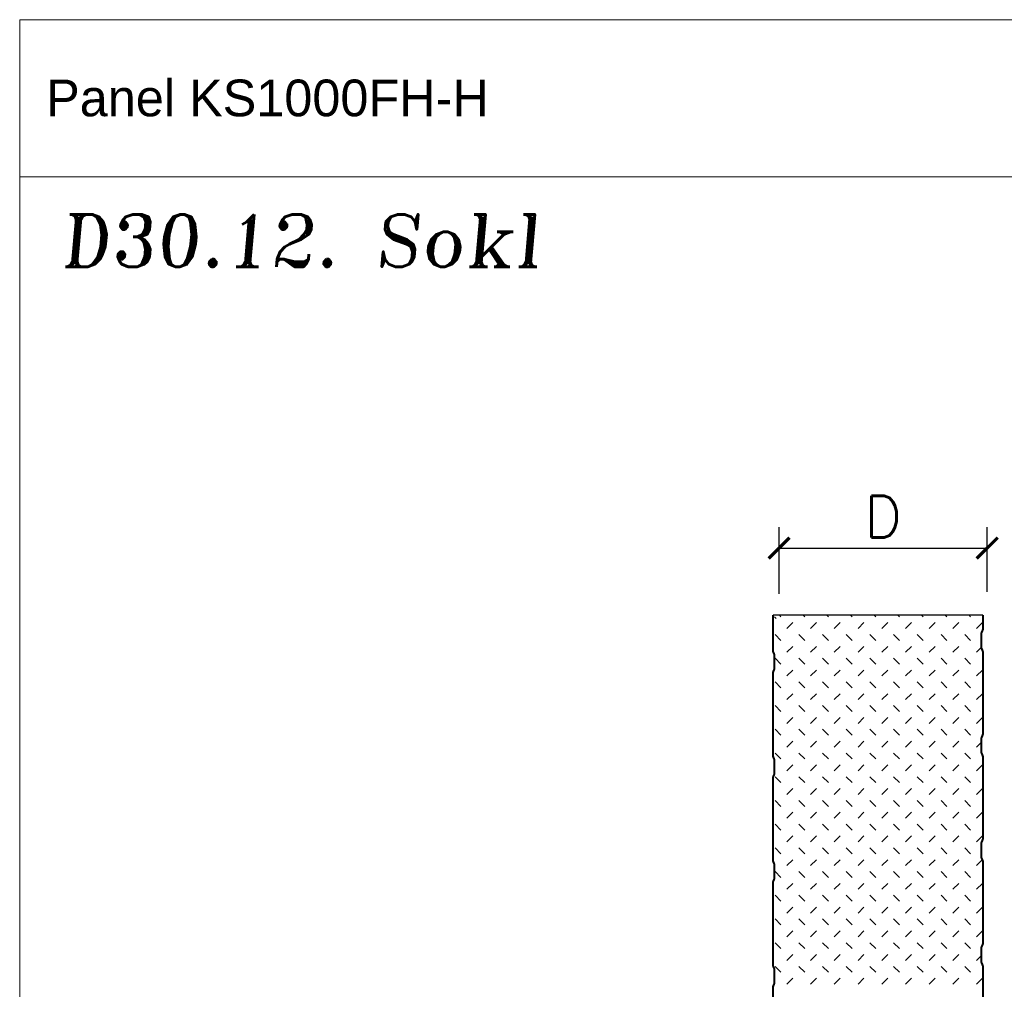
# Model space of a CAD drawing. Header units: millimetres. Extents: x -385852 to 238709, y -99680 to 201840.
# Tile 51 of 176: x 2835 to 3305, y -50343 to -49880. Entities that reach past the tile are written whole.
import ezdxf

# ---------------------------------------------------------------- set-up
doc = ezdxf.new("R2010")
doc.units = ezdxf.units.MM
doc.layers.get('0').update_dxf_attribs({"color": 4})
doc.layers.get('Defpoints').update_dxf_attribs({"color": 8})
for name, color, linetype, lineweight in [('KING_DET_dimension', 3, 'Continuous', 25), ('KING_DET_drawing frame', 7, 'Continuous', 20), ('KING_DET_hatch', 1, 'Continuous', 18), ('KING_DET_panel-sheet', 5, 'Continuous', 40), ('KING_DET_remainder', 253, 'Continuous', 30), ('KING_DET_text-note', 7, 'Continuous', 25), ('KING_DET_text-title', 140, 'Continuous', 50)]:
    doc.layers.add(name, color=color, linetype=linetype, lineweight=lineweight)
doc.styles.add('Nadpisy', font='romant.shx', dxfattribs={"oblique": 5, "height": 7.5})
doc.styles.get("Standard").update_dxf_attribs({"font": 'isocpeur.ttf', "height": 20})
doc.styles.add('Technický', font='technic_.ttf', dxfattribs={"width": 1.2, "height": 3.5})
doc.dimstyles.new('detaily_10', dxfattribs={"dimtxt": 20, "dimasz": 10, "dimexe": 10, "dimexo": 10, "dimgap": 5, "dimtad": 1, "dimdec": 0, "dimtxsty": 'Standard', "dimblk": 'ARCHTICK', "dimcen": 3, "dimazin": 0, "dimtfac": 1, "dimtdec": 0, "dimtmove": 0, "dimatfit": 0, "dimfxl": 0, "dimarcsym": 0})

# ---------------------------------------------------------------- blocks, each defined once
blk = doc.blocks.new('fh4')
at = {"layer": 'KING_DET_hatch', "color": 1}
for p, q in [((-513.73, 97.09), (-516.56, 99.92)), ((-502.41, 97.09), (-504.63, 99.31)), ((-491.1, 97.09), (-493.93, 99.92)), ((-479.79, 97.09), (-482.61, 99.92)), ((-468.47, 97.09), (-471.3, 99.92)), ((-457.16, 97.09), (-459.36, 99.3)), ((-445.84, 97.09), (-448.67, 99.92)), ((-434.53, 97.09), (-437.36, 99.92)), ((-423.22, 97.09), (-426.05, 99.92)), ((-411.9, 97.09), (-414.73, 99.92)), ((-400.59, 97.09), (-403.34, 99.84)), ((-389.28, 97.09), (-392.1, 99.92)), ((-377.96, 97.09), (-380.79, 99.92)), ((-366.65, 97.09), (-369.48, 99.92)), ((-355.33, 97.09), (-357.54, 99.3)), ((-344.02, 97.09), (-346.85, 99.92)), ((-519.38, 94.27), (-520.17, 93.48)), ((-508.07, 94.27), (-510.9, 91.44)), ((-496.76, 94.27), (-499.58, 91.44)), ((-485.44, 94.27), (-488.27, 91.44)), ((-474.13, 94.27), (-476.96, 91.44)), ((-462.82, 94.27), (-465.64, 91.44)), ((-451.5, 94.27), (-454.33, 91.44)), ((-440.19, 94.27), (-443.02, 91.44)), ((-428.87, 94.27), (-431.7, 91.44)), ((-417.56, 94.27), (-420.39, 91.44)), ((-406.25, 94.27), (-409.08, 91.44)), ((-394.93, 94.27), (-397.76, 91.44)), ((-383.62, 94.27), (-386.45, 91.44)), ((-372.31, 94.27), (-375.13, 91.44)), ((-360.99, 94.27), (-363.82, 91.44)), ((-349.68, 94.27), (-352.51, 91.44)), ((-513.73, 85.78), (-516.56, 88.61)), ((-502.41, 85.78), (-505.24, 88.61)), ((-491.1, 85.78), (-493.93, 88.61)), ((-479.79, 85.78), (-482.61, 88.61)), ((-468.47, 85.78), (-471.3, 88.61)), ((-457.16, 85.78), (-459.99, 88.61)), ((-445.84, 85.78), (-448.67, 88.61)), ((-434.53, 85.78), (-437.36, 88.61)), ((-423.22, 85.78), (-426.05, 88.61)), ((-411.9, 85.78), (-414.73, 88.61)), ((-400.59, 85.78), (-403.42, 88.61)), ((-389.28, 85.78), (-392.1, 88.61)), ((-377.96, 85.78), (-380.79, 88.61)), ((-366.65, 85.78), (-369.48, 88.61)), ((-355.33, 85.78), (-358.16, 88.61)), ((-344.02, 85.78), (-346.85, 88.61)), ((-519.38, 82.95), (-520.17, 82.17)), ((-508.07, 82.95), (-510.9, 80.12)), ((-496.76, 82.95), (-499.58, 80.12)), ((-485.44, 82.95), (-488.27, 80.12)), ((-474.13, 82.95), (-476.96, 80.12)), ((-462.82, 82.95), (-465.64, 80.12)), ((-451.5, 82.95), (-454.33, 80.12)), ((-440.19, 82.95), (-443.02, 80.12)), ((-428.87, 82.95), (-431.7, 80.12)), ((-417.56, 82.95), (-420.39, 80.12)), ((-406.25, 82.95), (-409.08, 80.12)), ((-394.93, 82.95), (-397.76, 80.12)), ((-383.62, 82.95), (-386.45, 80.12)), ((-372.31, 82.95), (-375.13, 80.12)), ((-360.99, 82.95), (-363.82, 80.12)), ((-349.68, 82.95), (-352.51, 80.12)), ((-513.73, 74.47), (-516.56, 77.3)), ((-502.41, 74.47), (-505.24, 77.3)), ((-491.1, 74.47), (-493.93, 77.3)), ((-479.79, 74.47), (-482.61, 77.3)), ((-468.47, 74.47), (-471.3, 77.3)), ((-457.16, 74.47), (-459.99, 77.3)), ((-445.84, 74.47), (-448.67, 77.3)), ((-434.53, 74.47), (-437.36, 77.3)), ((-423.22, 74.47), (-426.05, 77.3)), ((-411.9, 74.47), (-414.73, 77.3)), ((-400.59, 74.47), (-403.42, 77.3)), ((-389.28, 74.47), (-392.1, 77.3)), ((-377.96, 74.47), (-380.79, 77.3)), ((-366.65, 74.47), (-369.48, 77.3)), ((-355.33, 74.47), (-358.16, 77.3)), ((-344.02, 74.47), (-346.85, 77.3)), ((-519.38, 71.64), (-520.17, 70.85)), ((-508.07, 71.64), (-510.9, 68.81)), ((-496.76, 71.64), (-499.58, 68.81)), ((-485.44, 71.64), (-488.27, 68.81)), ((-474.13, 71.64), (-476.96, 68.81)), ((-462.82, 71.64), (-465.64, 68.81)), ((-451.5, 71.64), (-454.33, 68.81)), ((-440.19, 71.64), (-443.02, 68.81)), ((-428.87, 71.64), (-431.7, 68.81)), ((-417.56, 71.64), (-420.39, 68.81)), ((-406.25, 71.64), (-409.08, 68.81)), ((-394.93, 71.64), (-397.76, 68.81)), ((-383.62, 71.64), (-386.45, 68.81)), ((-372.31, 71.64), (-375.13, 68.81)), ((-360.99, 71.64), (-363.82, 68.81)), ((-349.68, 71.64), (-352.51, 68.81)), ((-513.73, 63.15), (-516.56, 65.98)), ((-502.41, 63.15), (-505.24, 65.98)), ((-491.1, 63.15), (-493.93, 65.98)), ((-479.79, 63.15), (-482.61, 65.98)), ((-468.47, 63.15), (-471.3, 65.98)), ((-457.16, 63.15), (-459.99, 65.98)), ((-445.84, 63.15), (-448.67, 65.98)), ((-434.53, 63.15), (-437.36, 65.98)), ((-423.22, 63.15), (-426.05, 65.98)), ((-411.9, 63.15), (-414.73, 65.98)), ((-400.59, 63.15), (-403.42, 65.98)), ((-389.28, 63.15), (-392.1, 65.98)), ((-377.96, 63.15), (-380.79, 65.98)), ((-366.65, 63.15), (-369.48, 65.98)), ((-355.33, 63.15), (-358.16, 65.98)), ((-344.02, 63.15), (-346.85, 65.98)), ((-519.38, 60.33), (-520.17, 59.54)), ((-508.07, 60.33), (-510.9, 57.5)), ((-496.76, 60.33), (-499.58, 57.5)), ((-485.44, 60.33), (-488.27, 57.5)), ((-474.13, 60.33), (-476.96, 57.5)), ((-462.82, 60.33), (-465.64, 57.5)), ((-451.5, 60.33), (-454.33, 57.5)), ((-440.19, 60.33), (-443.02, 57.5)), ((-428.87, 60.33), (-431.7, 57.5)), ((-417.56, 60.33), (-420.39, 57.5)), ((-406.25, 60.33), (-409.08, 57.5)), ((-394.93, 60.33), (-397.76, 57.5)), ((-383.62, 60.33), (-386.45, 57.5)), ((-372.31, 60.33), (-375.13, 57.5)), ((-360.99, 60.33), (-363.82, 57.5)), ((-349.68, 60.33), (-352.51, 57.5)), ((-513.73, 51.84), (-516.56, 54.67)), ((-502.41, 51.84), (-505.24, 54.67)), ((-491.1, 51.84), (-493.93, 54.67)), ((-479.79, 51.84), (-482.61, 54.67)), ((-468.47, 51.84), (-471.3, 54.67)), ((-457.16, 51.84), (-459.99, 54.67)), ((-445.84, 51.84), (-448.67, 54.67)), ((-434.53, 51.84), (-437.36, 54.67)), ((-423.22, 51.84), (-426.05, 54.67)), ((-411.9, 51.84), (-414.73, 54.67)), ((-400.59, 51.84), (-403.42, 54.67)), ((-389.28, 51.84), (-392.1, 54.67)), ((-377.96, 51.84), (-380.79, 54.67)), ((-366.65, 51.84), (-369.48, 54.67)), ((-355.33, 51.84), (-358.16, 54.67)), ((-344.02, 51.84), (-346.85, 54.67)), ((-519.38, 49.01), (-520.17, 48.22)), ((-508.07, 49.01), (-510.9, 46.18)), ((-496.76, 49.01), (-499.58, 46.18)), ((-485.44, 49.01), (-488.27, 46.18)), ((-474.13, 49.01), (-476.96, 46.18)), ((-462.82, 49.01), (-465.64, 46.18)), ((-451.5, 49.01), (-454.33, 46.18)), ((-440.19, 49.01), (-443.02, 46.18)), ((-428.87, 49.01), (-431.7, 46.18)), ((-417.56, 49.01), (-420.39, 46.18)), ((-406.25, 49.01), (-409.08, 46.18)), ((-394.93, 49.01), (-397.76, 46.18)), ((-383.62, 49.01), (-386.45, 46.18)), ((-372.31, 49.01), (-375.13, 46.18)), ((-360.99, 49.01), (-363.82, 46.18)), ((-349.68, 49.01), (-352.51, 46.18)), ((-513.73, 40.53), (-516.56, 43.35)), ((-502.41, 40.53), (-505.24, 43.35)), ((-491.1, 40.53), (-493.93, 43.35)), ((-479.79, 40.53), (-482.61, 43.35)), ((-468.47, 40.53), (-471.3, 43.35)), ((-457.16, 40.53), (-459.99, 43.35)), ((-445.84, 40.53), (-448.67, 43.35)), ((-434.53, 40.53), (-437.36, 43.35)), ((-423.22, 40.53), (-426.05, 43.35)), ((-411.9, 40.53), (-414.73, 43.35)), ((-400.59, 40.53), (-403.42, 43.35)), ((-389.28, 40.53), (-392.1, 43.35)), ((-377.96, 40.53), (-380.79, 43.35)), ((-366.65, 40.53), (-369.48, 43.35)), ((-355.33, 40.53), (-358.16, 43.35)), ((-344.02, 40.53), (-346.85, 43.35)), ((-519.38, 37.7), (-520.17, 36.91)), ((-508.07, 37.7), (-510.9, 34.87)), ((-496.76, 37.7), (-499.58, 34.87)), ((-485.44, 37.7), (-488.27, 34.87)), ((-474.13, 37.7), (-476.96, 34.87)), ((-462.82, 37.7), (-465.64, 34.87)), ((-451.5, 37.7), (-454.33, 34.87)), ((-440.19, 37.7), (-443.02, 34.87)), ((-428.87, 37.7), (-431.7, 34.87)), ((-417.56, 37.7), (-420.39, 34.87)), ((-406.25, 37.7), (-409.08, 34.87)), ((-394.93, 37.7), (-397.76, 34.87)), ((-383.62, 37.7), (-386.45, 34.87)), ((-372.31, 37.7), (-375.13, 34.87)), ((-360.99, 37.7), (-363.82, 34.87)), ((-349.68, 37.7), (-352.51, 34.87)), ((-513.73, 29.21), (-516.56, 32.04)), ((-502.41, 29.21), (-505.24, 32.04)), ((-491.1, 29.21), (-493.93, 32.04)), ((-479.79, 29.21), (-482.61, 32.04)), ((-468.47, 29.21), (-471.3, 32.04)), ((-457.16, 29.21), (-459.99, 32.04)), ((-445.84, 29.21), (-448.67, 32.04)), ((-434.53, 29.21), (-437.36, 32.04)), ((-423.22, 29.21), (-426.05, 32.04)), ((-411.9, 29.21), (-414.73, 32.04)), ((-400.59, 29.21), (-403.42, 32.04)), ((-389.28, 29.21), (-392.1, 32.04)), ((-377.96, 29.21), (-380.79, 32.04)), ((-366.65, 29.21), (-369.48, 32.04)), ((-355.33, 29.21), (-358.16, 32.04)), ((-344.02, 29.21), (-346.85, 32.04)), ((-519.38, 26.38), (-520.17, 25.6)), ((-508.07, 26.38), (-510.9, 23.56)), ((-496.76, 26.38), (-499.58, 23.56)), ((-485.44, 26.38), (-488.27, 23.56)), ((-474.13, 26.38), (-476.96, 23.56)), ((-462.82, 26.38), (-465.64, 23.56)), ((-451.5, 26.38), (-454.33, 23.56)), ((-440.19, 26.38), (-443.02, 23.56)), ((-428.87, 26.38), (-431.7, 23.56)), ((-417.56, 26.38), (-420.39, 23.56)), ((-406.25, 26.38), (-409.08, 23.56)), ((-394.93, 26.38), (-397.76, 23.56)), ((-383.62, 26.38), (-386.45, 23.56)), ((-372.31, 26.38), (-375.13, 23.56)), ((-360.99, 26.38), (-363.82, 23.56)), ((-349.68, 26.38), (-352.51, 23.56)), ((-513.73, 17.9), (-516.56, 20.73)), ((-502.41, 17.9), (-505.24, 20.73)), ((-491.1, 17.9), (-493.93, 20.73)), ((-479.79, 17.9), (-482.61, 20.73)), ((-468.47, 17.9), (-471.3, 20.73)), ((-457.16, 17.9), (-459.99, 20.73)), ((-445.84, 17.9), (-448.67, 20.73)), ((-434.53, 17.9), (-437.36, 20.73)), ((-423.22, 17.9), (-426.05, 20.73)), ((-411.9, 17.9), (-414.73, 20.73)), ((-400.59, 17.9), (-403.42, 20.73)), ((-389.28, 17.9), (-392.1, 20.73)), ((-377.96, 17.9), (-380.79, 20.73)), ((-366.65, 17.9), (-369.48, 20.73)), ((-355.33, 17.9), (-358.16, 20.73)), ((-344.02, 17.9), (-346.85, 20.73)), ((-519.38, 15.07), (-520.17, 14.28)), ((-508.07, 15.07), (-510.9, 12.24)), ((-496.76, 15.07), (-499.58, 12.24)), ((-485.44, 15.07), (-488.27, 12.24)), ((-474.13, 15.07), (-476.96, 12.24)), ((-462.82, 15.07), (-465.64, 12.24)), ((-451.5, 15.07), (-454.33, 12.24)), ((-440.19, 15.07), (-443.02, 12.24)), ((-428.87, 15.07), (-431.7, 12.24)), ((-417.56, 15.07), (-420.39, 12.24)), ((-406.25, 15.07), (-409.08, 12.24)), ((-394.93, 15.07), (-397.76, 12.24)), ((-383.62, 15.07), (-386.45, 12.24)), ((-372.31, 15.07), (-375.13, 12.24)), ((-360.99, 15.07), (-363.82, 12.24)), ((-349.68, 15.07), (-352.51, 12.24)), ((-513.73, 6.59), (-516.56, 9.41)), ((-502.41, 6.59), (-505.24, 9.41)), ((-491.1, 6.59), (-493.93, 9.41)), ((-479.79, 6.59), (-482.61, 9.41)), ((-468.47, 6.59), (-471.3, 9.41)), ((-457.16, 6.59), (-459.99, 9.41)), ((-445.84, 6.59), (-448.67, 9.41)), ((-434.53, 6.59), (-437.36, 9.41)), ((-423.22, 6.59), (-426.05, 9.41)), ((-411.9, 6.59), (-414.73, 9.41)), ((-400.59, 6.59), (-403.42, 9.41)), ((-389.28, 6.59), (-392.1, 9.41)), ((-377.96, 6.59), (-380.79, 9.41)), ((-366.65, 6.59), (-369.48, 9.41)), ((-355.33, 6.59), (-358.16, 9.41)), ((-344.02, 6.59), (-346.85, 9.41)), ((-519.38, 3.76), (-520.17, 2.97)), ((-519.33, 0.7), (-518.5, 1.53)), ((-508.07, 3.76), (-510.9, 0.93)), ((-496.76, 3.76), (-499.58, 0.93)), ((-485.44, 3.76), (-488.27, 0.93)), ((-474.13, 3.76), (-476.96, 0.93)), ((-462.82, 3.76), (-465.64, 0.93)), ((-451.5, 3.76), (-454.33, 0.93)), ((-440.19, 3.76), (-443.02, 0.93)), ((-428.87, 3.76), (-431.7, 0.93)), ((-417.56, 3.76), (-420.39, 0.93)), ((-406.25, 3.76), (-409.08, 0.93)), ((-394.93, 3.76), (-397.76, 0.93)), ((-383.62, 3.76), (-386.45, 0.93)), ((-372.31, 3.76), (-375.13, 0.93)), ((-360.99, 3.76), (-363.82, 0.93)), ((-349.68, 3.76), (-352.51, 0.93))]:
    blk.add_line(p, q, dxfattribs=at)
at = {"layer": 'KING_DET_panel-sheet', "color": 1, "linetype": 'Continuous'}
for points in [[(-520.17, 100), (-513.44, 100, -0.109592), (-512.6, 99.81), (-511.8, 99.44, 0.109592), (-511.17, 99.3), (-504.83, 99.3, 0.109592), (-504.2, 99.44), (-503.4, 99.81, -0.109592), (-502.56, 100), (-463.44, 100, -0.109592), (-462.6, 99.81), (-461.8, 99.44, 0.109592), (-461.17, 99.3), (-454.83, 99.3, 0.109592), (-454.2, 99.44), (-453.4, 99.81, -0.109592), (-452.56, 100), (-413.44, 100, -0.109592), (-412.6, 99.81), (-411.8, 99.44, 0.109592), (-411.17, 99.3), (-404.83, 99.3, 0.109592), (-404.2, 99.44), (-403.4, 99.81, -0.109592), (-402.56, 100), (-363.44, 100, -0.109592), (-362.6, 99.81), (-361.8, 99.44, 0.109592), (-361.17, 99.3), (-354.83, 99.3, 0.109592), (-354.2, 99.44), (-353.4, 99.81, -0.109592), (-352.56, 100), (-313.44, 100, -0.109592)], [(-303.24, 0), (-342.35, 0, -0.109592), (-343.19, 0.19), (-343.99, 0.56, 0.109592), (-344.63, 0.7), (-350.96, 0.7, 0.109592), (-351.59, 0.56), (-352.39, 0.19, -0.109592), (-353.24, 0), (-392.35, 0, -0.109592), (-393.19, 0.19), (-393.99, 0.56, 0.109592), (-394.63, 0.7), (-400.96, 0.7, 0.109592), (-401.59, 0.56), (-402.39, 0.19, -0.109592), (-403.24, 0), (-442.35, 0, -0.109592), (-443.19, 0.19), (-443.99, 0.56, 0.109592), (-444.63, 0.7), (-450.96, 0.7, 0.109592), (-451.59, 0.56), (-452.39, 0.19, -0.109592), (-453.24, 0), (-492.35, 0, -0.109592), (-493.19, 0.19), (-493.99, 0.56, 0.109592), (-494.63, 0.7), (-500.96, 0.7, 0.109592), (-501.59, 0.56), (-502.39, 0.19, -0.109592), (-503.24, 0), (-520.17, 0)]]:
    blk.add_lwpolyline(points, format="xyb", dxfattribs=at)
at = {"layer": 'KING_DET_remainder', "color": 1}
blk.add_line((-520.17, 100), (-520.17, 0), dxfattribs=at)
blk = doc.blocks.new('_ArchTick')
at = {"color": 0, "linetype": 'ByBlock', "const_width": 0.15}
blk.add_lwpolyline([(-0.5, -0.5), (0.5, 0.5)], dxfattribs=at)
blk = doc.blocks.new('*D154')
at = {"layer": 'Defpoints', "color": 0, "lineweight": 5, "transparency": 16777216}
for p in [(3296.67, -50132.16), (3197.37, -50163.95), (3296.67, -50163.11)]:
    blk.add_point(p, dxfattribs=at)
at = {"layer": 'KING_DET_dimension', "color": 0, "lineweight": -2, "transparency": 16777216}
for p, q in [((3197.37, -50153.95), (3197.37, -50122.16)), ((3296.67, -50153.11), (3296.67, -50122.16)), ((3197.37, -50132.16), (3296.67, -50132.16))]:
    blk.add_line(p, q, dxfattribs=at)
at = {"layer": 'KING_DET_dimension', "color": 0, "lineweight": -2, "transparency": 16777216, "xscale": 10, "yscale": 10, "zscale": 10, "rotation": 180}
blk.add_blockref('_ArchTick', (3197.37, -50132.16), dxfattribs=at)
at = {"layer": 'KING_DET_dimension', "color": 0, "lineweight": -2, "transparency": 16777216, "xscale": 10, "yscale": 10, "zscale": 10}
blk.add_blockref('_ArchTick', (3296.67, -50132.16), dxfattribs=at)
at = {"layer": 'KING_DET_dimension', "color": 0, "transparency": 16777216, "insert": (3247.02, -50117.16), "char_height": 20, "attachment_point": 5}
blk.add_mtext('{\\Fsimplex.shx|c238;D}', dxfattribs=at)

msp = doc.modelspace()

# ---------------------------------------------------------------- linework, layer by layer
at = {"layer": 'KING_DET_drawing frame', "color": 7}
msp.add_line((2834.99999, -49955.00001), (3734.99999, -49955.00001), dxfattribs=at)
msp.add_lwpolyline([(2834.99999, -49880.00001), (3734.99999, -49880.00001), (3734.99999, -51315.00001), (2834.99999, -51315.00001)], close=True, dxfattribs=at)

# ---------------------------------------------------------------- block references
at = {"layer": 'KING_DET_hatch', "rotation": 270}
msp.add_blockref('fh4', (3194.53091, -50684.29442), dxfattribs=at)

# ---------------------------------------------------------------- texts
at = {"layer": 'KING_DET_text-note', "color": 7, "style": 'Technický', "width": 1.2}
msp.add_text('Panel KS1000FH-H', height=17.5, dxfattribs=at).set_placement((2847.61254, -49926.08772))
at = {"layer": 'KING_DET_text-title', "style": 'Nadpisy', "oblique": 5}
msp.add_text('D30.12. Sokl', height=25, dxfattribs=at).set_placement((2854.67419, -49997.91947))

# ---------------------------------------------------------------- dimensions: what is measured, and where the dimension line sits
at = {"layer": 'KING_DET_dimension'}
dim = msp.add_linear_dim(base=(3296.67282, -50132.15679), p1=(3197.37282, -50163.95176), p2=(3296.67282, -50163.1125), text='{\\Fsimplex.shx|c238;D}', dimstyle='detaily_10', dxfattribs=at)
dim.commit()
dim.dimension.update_dxf_attribs({"geometry": '*D154', "text_midpoint": (3247.02282, -50117.15679)})

doc.saveas('drawing.dxf')
